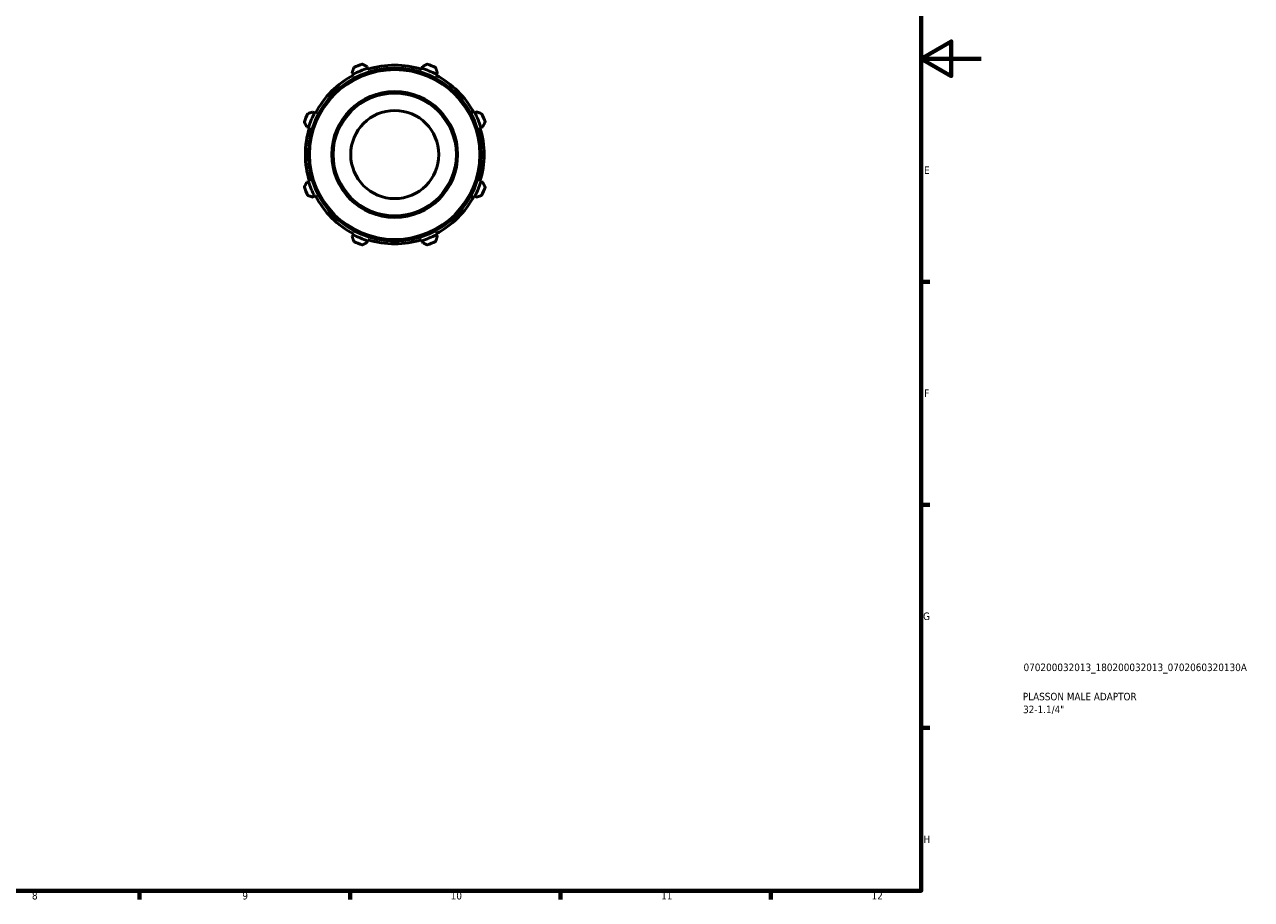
# Model space of a CAD drawing. Header units: millimetres. Extents: x 0 to 931, y 0 to 594.
# Tile 3 of 4: x 522 to 931, y 17 to 308. Entities that reach past the tile are written whole.
import ezdxf

# ---------------------------------------------------------------- set-up
doc = ezdxf.new("R2010")
doc.units = ezdxf.units.MM
for name, color, linetype, lineweight in [('Border (ISO)', 7, 'Continuous', 70), ('Title (ISO)', 7, 'Continuous', 50), ('Visible (ISO)', 7, 'Continuous', 50), ('Visible Narrow (ISO)', 7, 'Continuous', 35)]:
    doc.layers.add(name, color=color, linetype=linetype, lineweight=lineweight)
doc.styles.add('Note Text (ISO)', font='tahoma.ttf')

# ---------------------------------------------------------------- blocks, each defined once
blk = doc.blocks.new('Borders Default Border')
at = {"layer": 'Border (ISO)'}
for p, q in [((821, 222.75), (823.9, 222.75)), ((821, 148.5), (823.9, 148.5)), ((821, 74.25), (823.9, 74.25)), ((560.67, 20), (560.67, 17.1)), ((630.75, 20), (630.75, 17.1)), ((700.83, 20), (700.83, 17.1)), ((770.92, 20), (770.92, 17.1))]:
    blk.add_line(p, q, dxfattribs=at)
at = {"layer": 'Border (ISO)', "flags": 128}
for points in [[(20, 20), (20, 574), (821, 574), (821, 20), (20, 20)], [(841, 297), (821, 297), (831, 302.77), (831, 291.23), (821, 297)]]:
    blk.add_lwpolyline(points, dxfattribs=at)
at = {"layer": 'Border (ISO)', "color": 232, "true_color": 0xca0064, "char_height": 2.5, "attachment_point": 7, "style": 'Note Text (ISO)'}
for s, insert in [('E', (821.94, 258.63)), ('F', (822, 184.38)), ('G', (821.61, 110.08)), ('H', (821.74, 35.88)), ('8', (524.81, 17.04)), ('9', (594.88, 17.05)), ('10', (664.29, 17.05)), ('11', (734.37, 17.1)), ('12', (804.46, 17.1))]:
    blk.add_mtext(s, dxfattribs=dict(at, insert=insert))
blk = doc.blocks.new('Title Blocks ISO')
at = {"layer": 'Title (ISO)', "color": 232, "true_color": 0xca0064, "style": 'Note Text (ISO)'}
for tag, p in [('PART_NUMBER_001', (34.08, 73.13)), ('DESCRIPTION_001', (33.84, 63.4)), ('DESCRIPTION_002', (33.93, 59.12))]:
    blk.add_attdef(tag, p, '', height=2.5, dxfattribs=at)

msp = doc.modelspace()

# ---------------------------------------------------------------- linework, layer by layer
at = {"layer": 'Visible (ISO)'}
for p, q in [((636.598, 293.794), (636.405, 294.405)), ((654.881, 294.405), (654.688, 293.794)), ((631.458, 292.355), (631.754, 291.788)), ((631.754, 291.788), (631.901, 291.504)), ((636.694, 293.489), (636.598, 293.794)), ((654.688, 293.794), (654.592, 293.489)), ((659.385, 291.504), (659.532, 291.788)), ((659.532, 291.788), (659.828, 292.355)), ((618.962, 278.996), (618.394, 279.291)), ((619.245, 278.848), (618.962, 278.996)), ((672.324, 278.996), (672.04, 278.848)), ((672.892, 279.291), (672.324, 278.996)), ((616.345, 274.344), (616.955, 274.152)), ((616.955, 274.152), (617.26, 274.056)), ((674.026, 274.056), (674.331, 274.152)), ((674.331, 274.152), (674.941, 274.344)), ((616.955, 256.061), (616.345, 255.869)), ((617.26, 256.158), (616.955, 256.061)), ((674.331, 256.061), (674.026, 256.158)), ((674.941, 255.869), (674.331, 256.061)), ((618.394, 250.922), (618.962, 251.217)), ((618.962, 251.217), (619.245, 251.365)), ((672.04, 251.365), (672.324, 251.217)), ((672.324, 251.217), (672.892, 250.922)), ((631.754, 238.425), (631.458, 237.858)), ((631.901, 238.709), (631.754, 238.425)), ((659.532, 238.425), (659.385, 238.709)), ((659.828, 237.858), (659.532, 238.425)), ((636.405, 235.808), (636.598, 236.419)), ((636.598, 236.419), (636.694, 236.724)), ((654.592, 236.724), (654.688, 236.419)), ((654.688, 236.419), (654.881, 235.808))]:
    msp.add_line(p, q, dxfattribs=at)
for radius in [28.8, 20.955, 14.668]:
    msp.add_circle((645.643, 265.107), radius, dxfattribs=at)
for radius, start, end in [(32, 109.79198, 115.20802), (29.76, 72.5, 107.5), (32, 64.79198, 70.20802), (29.76, 117.5, 152.5), (30.08, 107.5, 117.5), (30.08, 62.5, 72.5), (29.76, 27.5, 62.5), (32, 154.79198, 160.20802), (30.08, 152.5, 162.5), (30.08, 17.5, 27.5), (32, 19.79198, 25.20802), (29.76, 162.5, 197.5), (29.76, 342.5, 17.5), (32, 199.79198, 205.20802), (30.08, 197.5, 207.5), (30.08, 332.5, 342.5), (32, 334.79198, 340.20802), (29.76, 207.5, 242.5), (29.76, 297.5, 332.5), (30.08, 242.5, 252.5), (30.08, 287.5, 297.5), (32, 244.79198, 250.20802), (29.76, 252.5, 287.5), (32, 289.79198, 295.20802)]:
    msp.add_arc((645.643, 265.107), radius, start, end, dxfattribs=at)
for points, weights in [([(636.405, 294.405), (635.623, 294.802), (634.807, 295.216)], [1.00557540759, 1.01064090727, 1.01490275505]), ([(656.478, 295.216), (655.663, 294.802), (654.881, 294.405)], [1.01490275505, 1.01064090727, 1.00557540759]), ([(632.014, 294.059), (631.73, 293.19), (631.458, 292.355)], [1.01490275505, 1.01064090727, 1.00557540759]), ([(659.828, 292.355), (659.556, 293.19), (659.272, 294.059)], [1.00557540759, 1.01064090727, 1.01490275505]), ([(618.394, 279.291), (617.56, 279.019), (616.69, 278.736)], [1.00557540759, 1.01064090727, 1.01490275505]), ([(674.595, 278.736), (673.726, 279.019), (672.892, 279.291)], [1.01490275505, 1.01064090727, 1.00557540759]), ([(615.533, 275.942), (615.947, 275.127), (616.345, 274.344)], [1.01490275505, 1.01064090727, 1.00557540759]), ([(674.941, 274.344), (675.339, 275.127), (675.753, 275.942)], [1.00557540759, 1.01064090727, 1.01490275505]), ([(616.345, 255.869), (615.947, 255.086), (615.533, 254.271)], [1.00557540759, 1.01064090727, 1.01490275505]), ([(675.753, 254.271), (675.339, 255.086), (674.941, 255.869)], [1.01490275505, 1.01064090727, 1.00557540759]), ([(616.69, 251.478), (617.56, 251.194), (618.394, 250.922)], [1.01490275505, 1.01064090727, 1.00557540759]), ([(672.892, 250.922), (673.726, 251.194), (674.595, 251.478)], [1.00557540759, 1.01064090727, 1.01490275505]), ([(631.458, 237.858), (631.73, 237.023), (632.014, 236.154)], [1.00557540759, 1.01064090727, 1.01490275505]), ([(659.272, 236.154), (659.556, 237.023), (659.828, 237.858)], [1.01490275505, 1.01064090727, 1.00557540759]), ([(634.807, 234.997), (635.623, 235.411), (636.405, 235.808)], [1.01490275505, 1.01064090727, 1.00557540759]), ([(654.881, 235.808), (655.663, 235.411), (656.478, 234.997)], [1.00557540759, 1.01064090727, 1.01490275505])]:
    msp.add_rational_spline(points, weights, degree=2, dxfattribs=at)
at = {"layer": 'Visible Narrow (ISO)'}
for radius in [28.16, 20.315]:
    msp.add_circle((645.643, 265.107), radius, dxfattribs=at)

# ---------------------------------------------------------------- block references
msp.add_blockref('Borders Default Border', (0, 0))
msp.add_blockref('Title Blocks ISO', (821, 20)).add_auto_attribs({'PART_NUMBER_001': '070200032013_180200032013_0702060320130A', 'DESCRIPTION_001': 'PLASSON MALE ADAPTOR', 'DESCRIPTION_002': '32-1.1/4"'})

doc.saveas('drawing.dxf')
